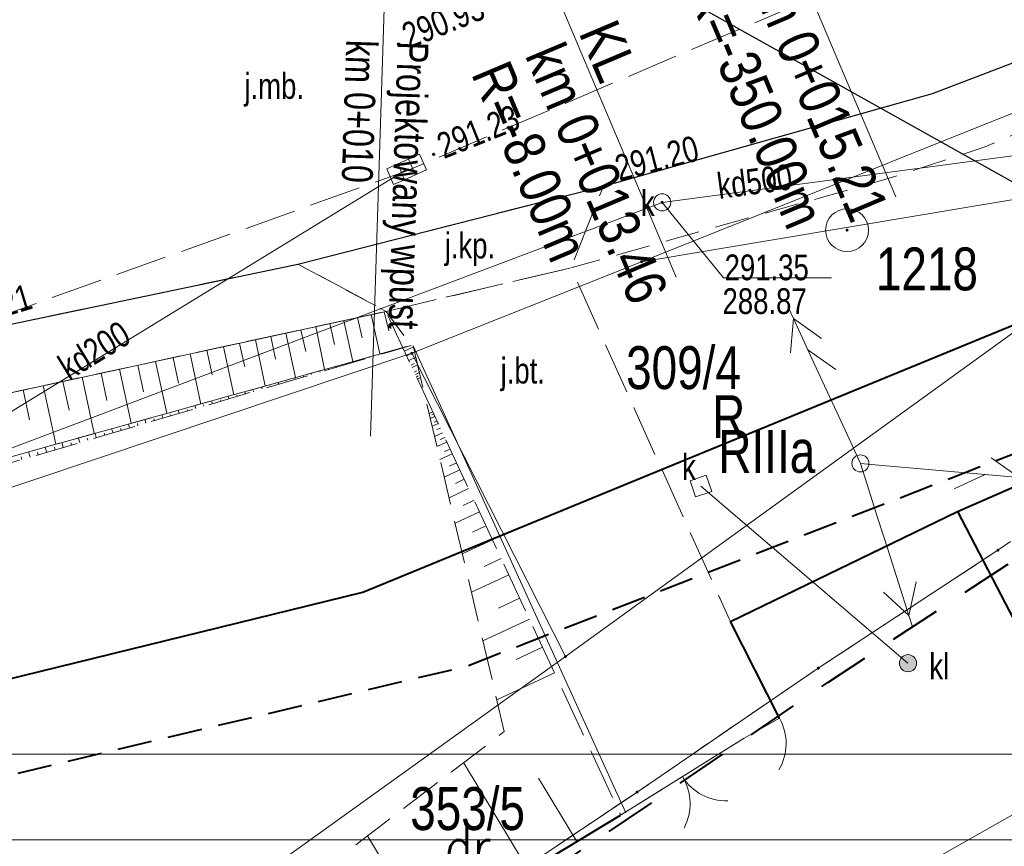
# Model space of a CAD drawing. Header units: metres. Extents: x 7437415 to 7437762, y 5556624 to 5556902.
# Tile 8 of 41: x 7437517 to 7437546, y 5556658 to 5556682. Entities that reach past the tile are written whole.
import ezdxf
from ezdxf import colors
from ezdxf.entities.mleader import LeaderData, LeaderLine
from ezdxf.math import Vec2, Vec3

# ---------------------------------------------------------------- set-up
doc = ezdxf.new("R2010")
doc.units = ezdxf.units.M
doc.header["$MEASUREMENT"] = 0
for name, pattern in [('BUBZ01-500', [1.75, 1.25, -0.5]), ('EGBO02-500', [2.5, 1.5, -1]), ('EGBU01-500', [1, 0.5, -0.5]), ('KTCR02-500', [1.5, 1, -0.5]), ('KTJZ01-500', [2, 1.5, -0.5])]:
    doc.linetypes.add(name, pattern=pattern)
doc.layers.get('0').update_dxf_attribs({"color": 250, "lineweight": 5})
for name, color, linetype, lineweight in [('121-Punkt osnowy szczegółowej', 7, 'Continuous', 5), ('203-Punkt załamania granicy działki nie stabilizowany', 7, 'Continuous', 5), ('_TABELKA', 7, 'Continuous', 9), ('brama (linia) - symbol', 7, 'Continuous', 5), ('BUBZ01', 250, 'Continuous', 5), ('BUBZ01_1', 250, 'Continuous', 5), ('BUIB02_01', 250, 'Continuous', 5), ('D_opis trasy', 7, 'Continuous', 13), ('D_opisy', 7, 'Continuous', 13), ('EGBD03', 250, 'Continuous', 5), ('EGBK02', 250, 'Continuous', 5), ('EGBO02', 250, 'Continuous', 5), ('EGBP04_03', 250, 'Continuous', 5), ('EGBU01', 250, 'Continuous', 5), ('Elektryka_opisy_kabli', 7, 'Continuous', 13), ('furtka (linia) - symbol', 7, 'Continuous', 5), ('kratka ściekowa (punkt)', 7, 'Continuous', 5), ('KTCR02', 250, 'Continuous', 5), ('KTJZ01', 250, 'Continuous', 5), ('KTKR01', 250, 'Continuous', 5), ('KTOK01', 250, 'Continuous', 5), ('KTOK02', 250, 'Continuous', 5), ('KTOK04', 250, 'Continuous', 5), ('KTOK05_01', 250, 'Continuous', 5), ('MPZP', 250, 'Continuous', 5), ('OSSP03', 250, 'Continuous', 5), ('przewód elektroenergetyczny niskiego napięcia (linia) - symbol', 7, 'Continuous', 5), ('przewód kanalizacyjny (linia)', 7, 'Continuous', 5), ('przewód kanalizacyjny (linia)-Atr1', 7, 'Continuous', 5), ('przewód telekomunikacyjny (linia) - symbol', 7, 'Continuous', 5), ('punkt o określonej wysokości (sieć kanalizacyjna)', 7, 'Continuous', 5), ('punkt o określonej wysokości (sieć kanalizacyjna)-Atr2', 7, 'Continuous', 5), ('punkt o określonej wysokości (sieć kanalizacyjna)-Atr3', 7, 'Continuous', 5), ('punkt wysokościowy naturalny', 7, 'Continuous', 5), ('punkt wysokościowy sztuczny', 7, 'Continuous', 5), ('RTPW01', 250, 'Continuous', 5), ('RTPW02', 250, 'Continuous', 5), ('rzedne dla projektanta', 250, 'Continuous', 5), ('SUPG_01', 250, 'Continuous', 5), ('SUPK_01', 250, 'Continuous', 5), ('SUSM04_01_E', 250, 'Continuous', 5), ('SUUS22_01_K', 250, 'Continuous', 5), ('słup (punkt)', 7, 'Continuous', 5), ('właz kwadratowy - siec kanalizacyjna (punkt)', 7, 'Continuous', 5), ('właz kwadratowy - siec kanalizacyjna (punkt)-Atr17', 7, 'Continuous', 5), ('właz okrągły - siec kanalizacyjna (punkt)', 7, 'Continuous', 5), ('właz okrągły - siec kanalizacyjna (punkt)-Atr17', 7, 'Continuous', 5)]:
    doc.layers.add(name, color=color, linetype=linetype, lineweight=lineweight)
doc.styles.get("Standard").update_dxf_attribs({"font": 'txt.shx', "width": 0.75})
doc.styles.add('STYL_ARIAL', font='simplex.shx', dxfattribs={"width": 0.75, "oblique": 0.1})
doc.styles.add('Style-Arial Narrow', font='ARIALN.TTF')
doc.linetypes.add('KTOK01-500', pattern='A,1.75,[13,dgnlstyle-rozp_2015.shx,S=0.002778,R=0,X=0,Y=0],1.75', length=3.5)
doc.linetypes.add('KTOK05_01-500', pattern='A,3.75,[13,dgnlstyle-rozp_2015.shx,S=0.002778,R=0,X=0,Y=0],3.75', length=7.5)

# ---------------------------------------------------------------- blocks, each defined once
blk = doc.blocks.new('US05')
at = {"color": 0, "linetype": 'Continuous', "lineweight": 13, "ltscale": 10}
for p, q in [((-5.25, -2.5), (-5.25, 2.5)), ((-5.25, 2.5), (-1.75, 2.5)), ((-1.75, -2.5), (-1.75, 2.5)), ((-1.75, 2.5), (1.75, 2.5)), ((1.75, -2.5), (1.75, 2.5)), ((1.75, 2.5), (5.25, 2.5)), ((5.25, -2.5), (5.25, 2.5)), ((-5.25, -2.5), (-1.75, -2.5)), ((-1.75, -2.5), (1.75, -2.5)), ((1.75, -2.5), (5.25, -2.5))]:
    blk.add_line(p, q, dxfattribs=at)
blk = doc.blocks.new('PT01')
at = {"color": 0, "linetype": 'Continuous', "lineweight": 13, "ltscale": 10}
for p, q in [((46.5, 0), (37.84, 5)), ((6.5, 0), (0, 0)), ((6.5, 0), (16.5, 0)), ((16.5, 0), (26.5, 0)), ((26.5, 0), (36.5, 0)), ((36.5, 0), (27.84, -5)), ((36.5, 0), (46.5, 0)), ((46.5, 0), (50, 0))]:
    blk.add_line(p, q, dxfattribs=at)
blk = doc.blocks.new('PE04')
at = {"color": 0, "linetype": 'Continuous', "lineweight": 13, "ltscale": 10}
for p, q in [((46.5, 0), (37.84, 5)), ((6.5, 0), (0, 0)), ((6.5, 0), (16.5, 0)), ((16.5, 0), (26.5, 0)), ((26.5, 0), (36.5, 0)), ((36.5, 0), (46.5, 0)), ((46.5, 0), (37.84, -5)), ((46.5, 0), (50, 0))]:
    blk.add_line(p, q, dxfattribs=at)
blk = doc.blocks.new('OK02')
at = {"layer": 'brama (linia) - symbol', "color": 0, "linetype": 'Continuous', "lineweight": 13, "ltscale": 10}
for centre, start, end in [((-15, 0), 0, 60), ((15, 0), 120, 180)]:
    blk.add_arc(centre, 15, start, end, dxfattribs=at)
blk = doc.blocks.new('US22')
at = {"color": 0, "linetype": 'Continuous', "lineweight": 13, "ltscale": 10}
blk.add_circle((0, 0), 2.5, dxfattribs=at)
blk = doc.blocks.new('PW01')
at = {"layer": 'punkt wysokościowy naturalny', "linetype": 'Continuous', "lineweight": 13}
h = blk.add_hatch(color=0, dxfattribs=at)
edge = h.paths.add_edge_path()
edge.add_arc((0, 0), 0.45, 0, 360)
blk = doc.blocks.new('US22A')
at = {"color": 0, "linetype": 'Continuous', "lineweight": 0, "ltscale": 10, "flags": 128}
blk.add_lwpolyline([(-2.5, -2.5), (2.5, -2.5), (2.5, 2.5), (-2.5, 2.5), (-2.5, -2.5)], close=True, dxfattribs=at)
blk = doc.blocks.new('OK04')
at = {"color": 0, "linetype": 'Continuous', "lineweight": 0, "ltscale": 10}
blk.add_arc((15, 0.01), 15, 120, 180, dxfattribs=at)
blk = doc.blocks.new('203')
at = {"layer": '203-Punkt załamania granicy działki nie stabilizowany', "linetype": 'Continuous', "lineweight": 13}
h = blk.add_hatch(color=96, dxfattribs=at)
edge = h.paths.add_edge_path()
edge.add_arc((0, 0), 0.45, 0, 360)
blk = doc.blocks.new('PW02')
at = {"layer": 'punkt wysokościowy sztuczny', "linetype": 'Continuous', "lineweight": 13}
h = blk.add_hatch(color=0, dxfattribs=at)
edge = h.paths.add_edge_path()
edge.add_arc((0, 0), 0.45, 0, 360)
blk = doc.blocks.new('SM04')
at = {"layer": 'słup (punkt)', "color": 0, "linetype": 'Continuous', "lineweight": 13}
blk.add_circle((0, 0), 2.5, dxfattribs=at)
blk = doc.blocks.new('121')
at = {"layer": '121-Punkt osnowy szczegółowej', "linetype": 'Continuous', "lineweight": 13}
h = blk.add_hatch(color=0, dxfattribs=at)
edge = h.paths.add_edge_path()
edge.add_arc((0, 0), 0.45, 0, 360)
at = {"layer": '121-Punkt osnowy szczegółowej', "color": 0, "linetype": 'Continuous', "lineweight": 13}
blk.add_circle((0, 0), 6.25, dxfattribs=at)
blk = doc.blocks.new('SUUS22_01')
at = {"layer": 'SUUS22_01_K', "linetype": 'Continuous', "lineweight": 13}
h = blk.add_hatch(color=8, dxfattribs=at)
edge = h.paths.add_edge_path()
edge.add_arc((0, 0), 0.25, 0, 360)
at = {"layer": 'SUUS22_01_K', "color": 250, "linetype": 'Continuous', "lineweight": 13}
blk.add_circle((0, 0), 0.25, dxfattribs=at)
blk = doc.blocks.new('_None')

msp = doc.modelspace()

# ---------------------------------------------------------------- linework, layer by layer
at = {"layer": '_TABELKA', "color": 7}
for points in [[(7437755.425, 5556804.566), (7437414.651, 5556804.566), (7437414.651, 5556658.066), (7437755.425, 5556658.066)], [(7437752.925, 5556802.066), (7437417.151, 5556802.066), (7437417.151, 5556660.566), (7437752.925, 5556660.566)]]:
    msp.add_lwpolyline(points, close=True, dxfattribs=at)
at = {"layer": 'BUBZ01', "color": 7, "linetype": 'BUBZ01-500', "lineweight": 13, "flags": 128}
msp.add_lwpolyline([(7437497.945, 5556666.794), (7437498.812, 5556664.903), (7437501.01, 5556665.33), (7437511.67, 5556667.75), (7437528.66, 5556672.48), (7437527.93, 5556673.47), (7437515.37, 5556670.75), (7437510.69, 5556669.39), (7437500.89, 5556667.31), (7437497.945, 5556666.794)], close=True, dxfattribs=at)
at = {"layer": 'BUBZ01', "color": 7, "linetype": 'Continuous', "lineweight": 13, "flags": 128}
for points in [[(7437527.5, 5556673.38), (7437527.75, 5556672.23)], [(7437527.88, 5556673.46), (7437528.01, 5556672.9)], [(7437526.29, 5556673.12), (7437526.43, 5556672.51)], [(7437526.7, 5556673.2), (7437526.96, 5556672.01)], [(7437527.1, 5556673.29), (7437527.23, 5556672.7)], [(7437525.01, 5556672.84), (7437525.29, 5556671.54)], [(7437525.45, 5556672.93), (7437525.59, 5556672.3)], [(7437525.88, 5556673.03), (7437526.14, 5556671.78)], [(7437523.66, 5556672.54), (7437523.81, 5556671.86)], [(7437524.12, 5556672.64), (7437524.41, 5556671.3)], [(7437524.57, 5556672.74), (7437524.71, 5556672.08)], [(7437522.22, 5556672.23), (7437522.53, 5556670.77)], [(7437522.71, 5556672.34), (7437522.86, 5556671.62)], [(7437523.19, 5556672.44), (7437523.49, 5556671.04)], [(7437527.7, 5556672.2), (7437527.69, 5556672.21)], [(7437528.18, 5556672.34), (7437528.18, 5556672.35)], [(7437521.21, 5556672.01), (7437521.54, 5556670.5)], [(7437521.72, 5556672.12), (7437521.88, 5556671.38)], [(7437526.73, 5556671.91), (7437526.72, 5556671.94)], [(7437526.97, 5556671.99), (7437526.97, 5556672)], [(7437527.21, 5556672.06), (7437527.21, 5556672.08)], [(7437527.46, 5556672.13), (7437527.45, 5556672.14)], [(7437519.62, 5556671.67), (7437519.79, 5556670.87)], [(7437520.16, 5556671.79), (7437520.5, 5556670.21)], [(7437520.69, 5556671.9), (7437520.86, 5556671.13)], [(7437525.76, 5556671.63), (7437525.75, 5556671.67)], [(7437526.01, 5556671.7), (7437526, 5556671.72)], [(7437526.25, 5556671.77), (7437526.24, 5556671.81)], [(7437526.49, 5556671.84), (7437526.48, 5556671.86)], [(7437518.51, 5556671.43), (7437518.69, 5556670.59)], [(7437519.07, 5556671.55), (7437519.42, 5556669.91)], [(7437524.8, 5556671.35), (7437524.78, 5556671.4)], [(7437525.04, 5556671.42), (7437525.03, 5556671.44)], [(7437525.28, 5556671.49), (7437525.27, 5556671.54)], [(7437525.52, 5556671.56), (7437525.52, 5556671.58)], [(7437517.35, 5556671.18), (7437517.54, 5556670.31)], [(7437517.93, 5556671.31), (7437518.3, 5556669.6)], [(7437523.83, 5556671.06), (7437523.81, 5556671.13)], [(7437524.07, 5556671.13), (7437524.06, 5556671.17)], [(7437524.32, 5556671.21), (7437524.3, 5556671.27)], [(7437524.56, 5556671.28), (7437524.55, 5556671.3)], [(7437522.87, 5556670.78), (7437522.84, 5556670.86)], [(7437523.11, 5556670.85), (7437523.1, 5556670.89)], [(7437523.35, 5556670.92), (7437523.33, 5556671)], [(7437523.59, 5556670.99), (7437523.58, 5556671.03)], [(7437521.9, 5556670.5), (7437521.87, 5556670.59)], [(7437522.14, 5556670.57), (7437522.13, 5556670.61)], [(7437522.38, 5556670.64), (7437522.36, 5556670.73)], [(7437522.62, 5556670.71), (7437522.61, 5556670.75)], [(7437520.45, 5556670.07), (7437520.42, 5556670.19)], [(7437520.69, 5556670.14), (7437520.68, 5556670.2)], [(7437520.93, 5556670.21), (7437520.9, 5556670.32)], [(7437521.18, 5556670.28), (7437521.16, 5556670.34)], [(7437521.42, 5556670.36), (7437521.39, 5556670.46)], [(7437521.66, 5556670.43), (7437521.64, 5556670.47)], [(7437519.48, 5556669.79), (7437519.45, 5556669.92)], [(7437519.73, 5556669.86), (7437519.71, 5556669.92)], [(7437519.97, 5556669.93), (7437519.93, 5556670.05)], [(7437520.21, 5556670), (7437520.19, 5556670.06)], [(7437518.52, 5556669.51), (7437518.48, 5556669.65)], [(7437518.76, 5556669.58), (7437518.74, 5556669.64)], [(7437519, 5556669.65), (7437518.96, 5556669.78)], [(7437519.24, 5556669.72), (7437519.22, 5556669.78)], [(7437517.55, 5556669.22), (7437517.51, 5556669.38)], [(7437517.79, 5556669.29), (7437517.77, 5556669.37)], [(7437518.04, 5556669.36), (7437517.99, 5556669.51)], [(7437518.28, 5556669.43), (7437518.26, 5556669.51)], [(7437517.31, 5556669.15), (7437517.29, 5556669.23)]]:
    msp.add_lwpolyline(points, dxfattribs=at)
at = {"layer": 'BUBZ01', "color": 7, "linetype": 'BUBZ01-500', "lineweight": 13, "flags": 128}
for points in [[(7437499.202, 5556664.052), (7437501.23, 5556664.5), (7437512.5, 5556667.74), (7437528.66, 5556672.48), (7437511.67, 5556667.75), (7437501.01, 5556665.33), (7437498.812, 5556664.903)], [(7437528.72, 5556672.47), (7437531.377, 5556661.223), (7437508.495, 5556643.769)]]:
    msp.add_lwpolyline(points, dxfattribs=at)
at = {"layer": 'BUBZ01_1', "color": 7, "linetype": 'Continuous', "lineweight": 13}
for p, q in [((7437528.728, 5556672.436), (7437528.468, 5556672.315)), ((7437528.647, 5556672.233), (7437528.532, 5556672.179)), ((7437528.799, 5556672.138), (7437528.595, 5556672.043)), ((7437528.746, 5556671.948), (7437528.658, 5556671.907)), ((7437528.851, 5556671.914), (7437528.69, 5556671.839)), ((7437528.82, 5556671.734), (7437528.753, 5556671.703)), ((7437528.904, 5556671.691), (7437528.785, 5556671.635)), ((7437528.869, 5556671.592), (7437528.817, 5556671.567)), ((7437528.939, 5556671.541), (7437528.848, 5556671.499)), ((7437529.066, 5556671.022), (7437529.07, 5556671.023)), ((7437529.186, 5556670.498), (7437529.292, 5556670.548)), ((7437529.263, 5556670.452), (7437529.323, 5556670.48)), ((7437529.221, 5556670.349), (7437529.355, 5556670.412)), ((7437529.274, 5556670.126), (7437529.45, 5556670.208)), ((7437529.337, 5556670.238), (7437529.418, 5556670.276)), ((7437529.344, 5556669.828), (7437529.577, 5556669.936)), ((7437529.411, 5556670.024), (7437529.513, 5556670.072)), ((7437529.415, 5556669.53), (7437529.703, 5556669.664)), ((7437529.51, 5556669.739), (7437529.64, 5556669.8)), ((7437529.633, 5556669.383), (7437529.798, 5556669.46)), ((7437529.503, 5556669.157), (7437529.862, 5556669.324)), ((7437529.781, 5556668.956), (7437529.988, 5556669.052)), ((7437529.626, 5556668.635), (7437530.083, 5556668.849)), ((7437529.953, 5556668.457), (7437530.21, 5556668.577)), ((7437529.767, 5556668.039), (7437530.337, 5556668.305)), ((7437530.175, 5556667.816), (7437530.495, 5556667.965)), ((7437529.943, 5556667.294), (7437530.653, 5556667.625)), ((7437530.446, 5556667.032), (7437530.843, 5556667.217)), ((7437530.154, 5556666.4), (7437531.033, 5556666.81)), ((7437530.791, 5556666.035), (7437531.287, 5556666.266)), ((7437530.418, 5556665.282), (7437531.508, 5556665.79)), ((7437531.21, 5556664.824), (7437531.825, 5556665.111)), ((7437530.753, 5556663.866), (7437532.11, 5556664.499)), ((7437531.727, 5556663.328), (7437532.49, 5556663.683)), ((7437531.157, 5556662.153), (7437532.838, 5556662.936)), ((7437530.191, 5556660.318), (7437532.092, 5556657.172)), ((7437532.377, 5556659.869), (7437533.495, 5556658.02)), ((7437527.391, 5556658.183), (7437529.095, 5556655.362))]:
    msp.add_line(p, q, dxfattribs=at)
at = {"layer": 'BUIB02_01', "color": 7, "linetype": 'Continuous', "lineweight": 13}
msp.add_line((7437528.72, 5556672.47), (7437534.918, 5556658.857), dxfattribs=at)
at = {"layer": 'BUIB02_01', "color": 212, "linetype": 'Continuous', "lineweight": 40, "flags": 128}
msp.add_lwpolyline([(7437478.779, 5556655.789), (7437498.529, 5556658.242), (7437527.258, 5556665.29), (7437554.461, 5556676.462), (7437578.709, 5556689.08)], dxfattribs=at)
at = {"layer": 'D_opis trasy', "flags": 128}
for points in [[(7437531.362, 5556686.349), (7437536.385, 5556674.47)], [(7437539.561, 5556684.449), (7437542.79, 5556676.812)]]:
    msp.add_lwpolyline(points, dxfattribs=at)
at = {"layer": 'D_opisy'}
msp.add_line((7437527.989, 5556685.722), (7437527.478, 5556669.83), dxfattribs=at)
at = {"layer": 'EGBD03', "color": 96, "linetype": 'Continuous', "lineweight": 13, "flags": 128}
for points in [[(7437535.38, 5556674.92), (7437549.89, 5556680.73)], [(7437553.19, 5556677.9), (7437533.16, 5556663.41)], [(7437535.38, 5556674.92), (7437553.19, 5556677.9)], [(7437535.38, 5556674.92), (7437528.68, 5556672.25)], [(7437513.88, 5556667.3), (7437528.68, 5556672.25)], [(7437533.16, 5556663.41), (7437528.68, 5556672.25)], [(7437545.77, 5556666.51), (7437546.14, 5556666.76)], [(7437540.53, 5556663.07), (7437545.77, 5556666.51)], [(7437507.829, 5556645.222), (7437533.16, 5556663.41)], [(7437535.25, 5556659.46), (7437540.53, 5556663.07)], [(7437527.09, 5556653.99), (7437535.25, 5556659.46)]]:
    msp.add_lwpolyline(points, dxfattribs=at)
at = {"layer": 'EGBO02', "color": 96, "linetype": 'EGBO02-500', "lineweight": 40, "flags": 128}
msp.add_lwpolyline([(7437509.408, 5556641.775), (7437527.366, 5556653.573), (7437535.53, 5556659.046), (7437540.808, 5556662.655), (7437546.047, 5556666.094), (7437546.417, 5556666.344), (7437547.687, 5556667.174), (7437556.491, 5556673.156), (7437559.221, 5556675.006), (7437566.622, 5556680.047), (7437572.551, 5556684.096), (7437578.927, 5556688.403), (7437581.512, 5556689.607), (7437586.468, 5556691.935), (7437596.734, 5556696.524), (7437608.998, 5556702.025), (7437613.531, 5556704.147), (7437646.901, 5556719.682), (7437664.231, 5556728.731), (7437679.981, 5556736.007), (7437721.816, 5556755.672), (7437743.341, 5556772.789), (7437751.664, 5556779.423)], dxfattribs=at)
at = {"layer": 'EGBU01', "color": 96, "linetype": 'EGBU01-500', "lineweight": 13, "flags": 128}
for points in [[(7437545.77, 5556666.51), (7437546.14, 5556666.76)], [(7437546.14, 5556666.76), (7437545.77, 5556666.51)], [(7437540.53, 5556663.07), (7437545.77, 5556666.51)], [(7437545.77, 5556666.51), (7437540.53, 5556663.07)], [(7437535.25, 5556659.46), (7437540.53, 5556663.07)], [(7437540.53, 5556663.07), (7437535.25, 5556659.46)], [(7437527.09, 5556653.99), (7437535.25, 5556659.46)], [(7437535.25, 5556659.46), (7437527.09, 5556653.99)]]:
    msp.add_lwpolyline(points, dxfattribs=at)
at = {"layer": 'KTCR02', "color": 7, "linetype": 'KTCR02-500', "lineweight": 13, "flags": 128}
msp.add_lwpolyline([(7437576.91, 5556698.6), (7437575.21, 5556697.2), (7437568.98, 5556691.34), (7437565.71, 5556688.51), (7437562.86, 5556686.65), (7437557.05, 5556683.71), (7437557.69, 5556682.42), (7437553.22, 5556680.18), (7437552.61, 5556681.5), (7437549.38, 5556679.96), (7437545.37, 5556678.26), (7437542.6, 5556677.35), (7437533.32, 5556674.74)], dxfattribs=at)
msp.add_lwpolyline([(7437510.69, 5556669.39), (7437509.93, 5556671.34), (7437513.74, 5556672.37), (7437516.19, 5556672.93), (7437525.36, 5556674.85), (7437527.93, 5556673.47), (7437515.37, 5556670.75), (7437510.69, 5556669.39)], close=True, dxfattribs=at)
at = {"layer": 'KTJZ01', "color": 7, "linetype": 'KTJZ01-500', "lineweight": 13, "flags": 128}
msp.add_lwpolyline([(7437487.24, 5556665.88), (7437500.01, 5556668.65), (7437509.93, 5556671.34), (7437514.81, 5556672.66), (7437528.54, 5556677.57), (7437546.18, 5556685.08), (7437562.31, 5556693.39), (7437575.78, 5556700.17), (7437584.6, 5556705.2), (7437599.33, 5556712.79), (7437607.41, 5556717.03), (7437624.22, 5556725.75), (7437636.91, 5556731.79), (7437639.91, 5556733.3), (7437648.13, 5556737.1), (7437664.08, 5556744.94), (7437674.41, 5556750.47), (7437695.47, 5556762.01), (7437726.23, 5556778.98), (7437745.592, 5556790.579), (7437740.524, 5556799.89), (7437726.071, 5556794.065), (7437721.424, 5556793.261), (7437718.653, 5556793.684), (7437716.454, 5556794.853), (7437714.78, 5556796.65), (7437713.44, 5556798.18), (7437704.05, 5556814.76), (7437696.46, 5556806.77), (7437698.53, 5556806.84), (7437700.74, 5556806.26), (7437702.79, 5556804.94), (7437704.06, 5556803.16), (7437709.44, 5556793.77), (7437711.44, 5556790.12), (7437712.13, 5556787.63), (7437712.21, 5556785.35), (7437711.59, 5556783.66), (7437709.87, 5556781.76), (7437701.28, 5556777.09), (7437699.42, 5556776.48), (7437697.78, 5556776.19), (7437695.76, 5556776.41), (7437693.65, 5556777.51), (7437692.09, 5556778.89), (7437690.49, 5556781.22), (7437685.25, 5556778.28), (7437686.1, 5556775.03), (7437686.085, 5556773.72), (7437685.81, 5556772.51), (7437685.3, 5556771.32), (7437684.475, 5556769.98), (7437683.43, 5556768.68), (7437682.12, 5556767.23), (7437680.52, 5556765.9), (7437679.609, 5556765.424), (7437667.4, 5556758.73), (7437656.58, 5556752.94), (7437646.03, 5556747.24), (7437635.04, 5556741.31), (7437625.46, 5556735.97), (7437617.31, 5556731.03), (7437610.73, 5556727.32), (7437599.83, 5556721.28), (7437592.56, 5556717.41), (7437581.48, 5556711.39), (7437572.19, 5556706.38), (7437570.63, 5556705.57), (7437559.43, 5556699.57), (7437555.27, 5556697.37), (7437547.58, 5556693.6), (7437542.1, 5556690.99), (7437536.78, 5556688.64), (7437527.13, 5556684.56), (7437524.75, 5556685.69), (7437522.99, 5556687.15), (7437521.44, 5556689.45), (7437520.46, 5556691.39), (7437515.43, 5556689.51), (7437516.09, 5556686.202), (7437515.98, 5556684.5), (7437514.73, 5556681.38), (7437513.55, 5556680.28), (7437512.1, 5556679.32), (7437507.87, 5556678.13), (7437498.81, 5556675.82), (7437492.9, 5556674.29)], dxfattribs=at)
for points in [[(7437525.36, 5556674.85), (7437534.27, 5556677.12), (7437533.32, 5556674.74), (7437527.93, 5556673.47), (7437525.36, 5556674.85)], [(7437527.93, 5556673.47), (7437533.32, 5556674.74), (7437537.94, 5556664.49), (7437539.4, 5556661.61), (7437538.37, 5556661.03), (7437534.77, 5556658.79), (7437527.93, 5556673.47)]]:
    msp.add_lwpolyline(points, close=True, dxfattribs=at)
at = {"layer": 'KTKR01', "color": 7, "linetype": 'Continuous', "lineweight": 30, "flags": 128}
msp.add_lwpolyline([(7437509.93, 5556671.34), (7437513.74, 5556672.37), (7437516.19, 5556672.93), (7437525.36, 5556674.85), (7437534.27, 5556677.12), (7437543.86, 5556679.82), (7437547.6, 5556681.25), (7437562.05, 5556688.41), (7437564.55, 5556690.07), (7437567.61, 5556692.67), (7437574.17, 5556698.83), (7437574.91, 5556699.49), (7437575.69, 5556700.12)], dxfattribs=at)
at = {"layer": 'KTOK01', "color": 7, "linetype": 'KTOK01-500', "lineweight": 13, "flags": 128}
msp.add_lwpolyline([(7437527.93, 5556673.47), (7437515.37, 5556670.75), (7437510.76, 5556669.41), (7437500.89, 5556667.31), (7437497.967, 5556666.813)], dxfattribs=at)
at = {"layer": 'KTOK02', "color": 7, "linetype": 'Continuous', "lineweight": 13, "flags": 128}
msp.add_lwpolyline([(7437538.37, 5556661.03), (7437534.77, 5556658.79)], dxfattribs=at)
at = {"layer": 'KTOK04', "color": 7, "linetype": 'Continuous', "lineweight": 13, "flags": 128}
msp.add_lwpolyline([(7437539.4, 5556661.61), (7437538.37, 5556661.03)], dxfattribs=at)
at = {"layer": 'KTOK05_01', "color": 7, "linetype": 'KTOK05_01-500', "lineweight": 40, "flags": 128}
for points in [[(7437539.4, 5556661.61), (7437537.97, 5556664.43), (7437544.59, 5556667.64), (7437552.99, 5556671.31)], [(7437544.59, 5556667.64), (7437553.94, 5556649.66), (7437554.329, 5556648.908)], [(7437532.54, 5556638.82), (7437525.588, 5556653.243), (7437534.77, 5556658.79)]]:
    msp.add_lwpolyline(points, dxfattribs=at)
at = {"layer": 'MPZP', "color": 212, "linetype": 'KTCR02-500', "lineweight": 40, "flags": 128}
msp.add_lwpolyline([(7437480.406, 5556653.046), (7437497.678, 5556655.366), (7437530.257, 5556663.123), (7437555.691, 5556673.002), (7437601.685, 5556696.111), (7437651.01, 5556723.248), (7437712.92, 5556755.928), (7437752.943, 5556777.073)], dxfattribs=at)
at = {"layer": 'przewód kanalizacyjny (linia)', "color": 36, "linetype": 'Continuous', "lineweight": 13, "flags": 128}
for points in [[(7437512.46, 5556667.77), (7437535.98, 5556676.65), (7437554.59, 5556679.12)], [(7437512.46, 5556667.77), (7437528.53, 5556677.61)]]:
    msp.add_lwpolyline(points, dxfattribs=at)
at = {"layer": 'punkt o określonej wysokości (sieć kanalizacyjna)-Atr2', "color": 7, "flags": 128}
msp.add_lwpolyline([(7437535.98, 5556676.65), (7437537.77, 5556674.454), (7437540.921, 5556674.454)], dxfattribs=at)
at = {"layer": 'rzedne dla projektanta', "color": 7, "linetype": 'Continuous', "lineweight": 40}
for centre in [(7437528.3, 5556681.26), (7437529.32, 5556678.05)]:
    msp.add_circle(centre, 0.0225, dxfattribs=at)
at = {"layer": 'SUPG_01', "color": 52, "linetype": 'Continuous', "lineweight": 13, "flags": 128}
msp.add_lwpolyline([(7437619.69, 5556696.07), (7437619.33, 5556696.07), (7437605.899, 5556688.332), (7437599.734, 5556685.262), (7437589.523, 5556679.677), (7437568.76, 5556670.23), (7437547.783, 5556659.698), (7437510.677, 5556638.674)], dxfattribs=at)
at = {"layer": 'SUPK_01', "color": 36, "linetype": 'Continuous', "lineweight": 13}
msp.add_line((7437537.11, 5556668.38), (7437543.146, 5556663.215), dxfattribs=at)

# ---------------------------------------------------------------- block references
at = {"layer": 'EGBP04_03', "color": 96, "linetype": 'Continuous', "lineweight": 13, "xscale": 0.1, "yscale": 0.1, "zscale": 0.1}
for p in [(7437535.38, 5556674.92), (7437528.68, 5556672.25), (7437545.77, 5556666.51), (7437533.16, 5556663.41), (7437540.53, 5556663.07), (7437535.25, 5556659.46)]:
    msp.add_blockref('203', p, dxfattribs=at)
at = {"layer": 'furtka (linia) - symbol', "color": 7, "linetype": 'Continuous', "lineweight": 13, "xscale": 0.1, "yscale": 0.1, "zscale": 0.1, "rotation": 209.384}
msp.add_blockref('OK04', (7437539.4, 5556661.61), dxfattribs=at)
at = {"layer": 'kratka ściekowa (punkt)', "color": 7, "linetype": 'Continuous', "lineweight": 13, "xscale": 0.1, "yscale": 0.1, "zscale": 0.1, "rotation": 23.816}
msp.add_blockref('US05', (7437528.53, 5556677.61), dxfattribs=at)
at = {"layer": 'KTOK02', "color": 7, "linetype": 'Continuous', "lineweight": 13, "xscale": 0.1, "yscale": 0.1, "zscale": 0.1, "rotation": 211.8909999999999}
msp.add_blockref('OK02', (7437536.57, 5556659.91), dxfattribs=at)
at = {"layer": 'OSSP03', "color": 7, "linetype": 'Continuous', "lineweight": 13, "xscale": 0.1, "yscale": 0.1, "zscale": 0.1}
msp.add_blockref('121', (7437541.37, 5556675.84), dxfattribs=at)
at = {"layer": 'przewód elektroenergetyczny niskiego napięcia (linia) - symbol', "color": 1, "linetype": 'Continuous', "lineweight": 13, "xscale": 0.1, "yscale": 0.1, "zscale": 0.1}
for rotation in [114.799, 287.696]:
    msp.add_blockref('PE04', (7437541.76, 5556669.04), dxfattribs=dict(at, rotation=rotation))
at = {"layer": 'przewód telekomunikacyjny (linia) - symbol', "color": 30, "linetype": 'Continuous', "lineweight": 13, "xscale": 0.1, "yscale": 0.1, "zscale": 0.1}
for rotation in [114.799, 354.976]:
    msp.add_blockref('PT01', (7437541.76, 5556669.04), dxfattribs=dict(at, rotation=rotation))
at = {"layer": 'punkt o określonej wysokości (sieć kanalizacyjna)', "color": 7, "linetype": 'Continuous', "lineweight": 13, "xscale": 0.1, "yscale": 0.1, "zscale": 0.1}
msp.add_blockref('PW01', (7437535.98, 5556676.65), dxfattribs=at)
at = {"layer": 'RTPW02', "color": 7, "linetype": 'Continuous', "lineweight": 13, "xscale": 0.1, "yscale": 0.1, "zscale": 0.1}
msp.add_blockref('PW02', (7437534.27, 5556677.12), dxfattribs=at)
at = {"layer": 'SUSM04_01_E', "color": 7, "linetype": 'Continuous', "lineweight": 13, "xscale": 0.1, "yscale": 0.1, "zscale": 0.1}
msp.add_blockref('SM04', (7437541.76, 5556669.04), dxfattribs=at)
msp.add_blockref('SM04', (7437541.76, 5556669.04), dxfattribs=at)
at = {"layer": 'SUUS22_01_K', "color": 7, "linetype": 'Continuous', "lineweight": 13}
msp.add_blockref('SUUS22_01', (7437543.146, 5556663.215), dxfattribs=at)
at = {"layer": 'właz kwadratowy - siec kanalizacyjna (punkt)', "color": 7, "linetype": 'Continuous', "lineweight": 13, "xscale": 0.1, "yscale": 0.1, "zscale": 0.1, "rotation": 18.869}
msp.add_blockref('US22A', (7437537.11, 5556668.38), dxfattribs=at)
at = {"layer": 'właz okrągły - siec kanalizacyjna (punkt)', "color": 7, "linetype": 'Continuous', "lineweight": 13, "xscale": 0.1, "yscale": 0.1, "zscale": 0.1}
msp.add_blockref('US22', (7437535.98, 5556676.65), dxfattribs=at)

# ---------------------------------------------------------------- texts
at = {"layer": 'D_opis trasy', "char_height": 1.2, "rotation": 292.9185, "style": 'Style-Arial Narrow'}
for s, insert, attachment_point, line_spacing_factor in [('R=-350.00m', (7437540.197, 5556676.008), 6, 0.35), ('PL\\Pkm 0+015.21', (7437539.726, 5556683.905), 4, 0.85), ('KL\\Pkm 0+013.46', (7437533.296, 5556681.5), 4, 0.85), ('R=-8.00m', (7437533.31, 5556675.042), 6, 0.35)]:
    msp.add_mtext(s, dxfattribs=dict(at, insert=insert, attachment_point=attachment_point, line_spacing_factor=line_spacing_factor))
at = {"layer": 'D_opisy', "insert": (7437529.17, 5556681.319), "char_height": 0.9, "attachment_point": 1, "rotation": 268.1558}
msp.add_mtext('\\pt11;\\fArial|b0|i0|c238238|p39;Projektowany wpust\\Pkm 0+010', dxfattribs=at)
at = {"layer": 'EGBD03', "color": 96, "linetype": 'Continuous', "lineweight": 30, "char_height": 1.25, "attachment_point": 7, "line_spacing_factor": 0.6}
for s, insert in [('\\FWORKING_1250;\\H1x;\\W0.8;309/4', (7437534.929, 5556671.188)), ('\\FWORKING_1250;\\H1x;\\W0.8;353/5', (7437528.635, 5556658.335))]:
    msp.add_mtext(s, dxfattribs=dict(at, insert=insert))
at = {"layer": 'EGBK02', "color": 96, "linetype": 'Continuous', "lineweight": 30, "insert": (7437537.619, 5556670.015), "char_height": 1.25, "attachment_point": 1, "line_spacing_factor": 0.6}
msp.add_mtext('\\FWORKING_1250;\\H1x;\\W0.8;RIIIa', dxfattribs=at)
at = {"layer": 'EGBU01', "color": 96, "linetype": 'Continuous', "lineweight": 30, "width": 0.8}
msp.add_text('dr', height=1.25, dxfattribs=at).set_placement((7437529.64, 5556657.226))
at = {"layer": 'EGBU01', "color": 96, "linetype": 'Continuous', "lineweight": 30, "insert": (7437537.438, 5556669.776), "char_height": 1.25, "attachment_point": 7, "line_spacing_factor": 0.6}
msp.add_mtext('\\FWORKING_1250;\\H1x;\\W0.8;R', dxfattribs=at)
at = {"layer": 'KTJZ01', "color": 7, "linetype": 'Continuous', "lineweight": 13, "char_height": 0.75, "attachment_point": 7, "line_spacing_factor": 0.6}
for s, insert in [('\\FWORKING_1250;\\H1x;\\W0.8;j.mb.', (7437523.8, 5556679.44)), ('\\FWORKING_1250;\\H1x;\\W0.8;j.kp.', (7437529.64, 5556674.79)), ('\\FWORKING_1250;\\H1x;\\W0.8;j.bt.', (7437531.27, 5556671.143))]:
    msp.add_mtext(s, dxfattribs=dict(at, insert=insert))
at = {"layer": 'OSSP03', "color": 7, "linetype": 'Continuous', "lineweight": 30, "insert": (7437542.212, 5556674.067), "char_height": 1.25, "attachment_point": 7, "line_spacing_factor": 0.6}
msp.add_mtext('\\FWORKING_1250;\\H1x;\\W0.8;1218', dxfattribs=at)
at = {"layer": 'przewód kanalizacyjny (linia)-Atr1', "color": 36, "char_height": 0.75, "attachment_point": 7, "line_spacing_factor": 0.6}
for s, insert, rotation in [('\\FWORKING_1250;\\H1x;\\W0.8;kd500', (7437537.642, 5556676.737), 7.56), ('\\FWORKING_1250;\\H1x;\\W0.8;kd200', (7437518.691, 5556671.44), 31.479)]:
    msp.add_mtext(s, dxfattribs=dict(at, insert=insert, rotation=rotation))
at = {"layer": 'punkt o określonej wysokości (sieć kanalizacyjna)-Atr2', "color": 36, "insert": (7437537.801, 5556674.369), "char_height": 0.75, "attachment_point": 7, "line_spacing_factor": 0.6}
msp.add_mtext('\\FWORKING_1250;\\H1x;\\W0.8;291.35', dxfattribs=at)
at = {"layer": 'punkt o określonej wysokości (sieć kanalizacyjna)-Atr3', "color": 36, "insert": (7437537.74, 5556673.385), "char_height": 0.75, "attachment_point": 7, "line_spacing_factor": 0.6}
msp.add_mtext('\\FWORKING_1250;\\H1x;\\W0.8;288.87', dxfattribs=at)
at = {"layer": 'RTPW01', "color": 7, "linetype": 'Continuous', "lineweight": 13, "char_height": 0.75, "attachment_point": 7, "line_spacing_factor": 0.6}
for s, insert, rotation in [('\\FWORKING_1250;\\H1x;\\W0.8;291.20', (7437534.733, 5556677.258), 14.557), ('\\FWORKING_1250;\\H1x;\\W0.8;291.21', (7437515.322, 5556672.851), 16.706)]:
    msp.add_mtext(s, dxfattribs=dict(at, insert=insert, rotation=rotation))
at = {"layer": 'rzedne dla projektanta', "color": 7, "linetype": 'Continuous', "lineweight": 0, "char_height": 0.75, "attachment_point": 7, "rotation": 21.7971, "line_spacing_factor": 0.6}
for s, insert in [('\\FWORKING_1250;\\H1x;\\W0.8; 290.93', (7437528.393, 5556681.028)), ('\\FWORKING_1250;\\H1x;\\W0.8; 291.23', (7437529.413, 5556677.818))]:
    msp.add_mtext(s, dxfattribs=dict(at, insert=insert))
at = {"layer": 'SUUS22_01_K', "color": 7, "linetype": 'Continuous', "lineweight": 13, "insert": (7437543.768, 5556662.75), "char_height": 0.75, "attachment_point": 7, "line_spacing_factor": 0.6}
msp.add_mtext('\\FWORKING;\\H1x;\\W0.8;kl', dxfattribs=at)
at = {"layer": 'właz kwadratowy - siec kanalizacyjna (punkt)-Atr17', "color": 7, "insert": (7437536.56, 5556668.56), "char_height": 0.75, "attachment_point": 7, "line_spacing_factor": 0.6}
msp.add_mtext('\\FWORKING_1250;\\H1x;\\W0.8;k', dxfattribs=at)
at = {"layer": 'właz okrągły - siec kanalizacyjna (punkt)-Atr17', "color": 7, "insert": (7437535.36, 5556676.25), "char_height": 0.75, "attachment_point": 7, "line_spacing_factor": 0.6}
msp.add_mtext('\\FWORKING_1250;\\H1x;\\W0.8;k', dxfattribs=at)

# ---------------------------------------------------------------- next in the draw order: leaders
at = {"layer": 'Elektryka_opisy_kabli', "linetype": 'Continuous', "lineweight": 13}
ml = msp.add_multileader_mtext('Standard', dxfattribs=at)
ml.set_content('{\\fArial|b0|i0|c238|p34;\\W1;Istniejący słup\\Poświetleniowy\\Pdo przesunięcia}', color=256, style='STYL_ARIAL')
ml.set_leader_properties()
ml.set_arrow_properties(name='NONE')
ml.build(insert=Vec2(0, 0))
ml.multileader.update_dxf_attribs({"text_left_attachment_type": 5, "text_right_attachment_type": 5, "dogleg_length": 0.36, "arrow_head_size": 0.1})
ctx = ml.context
ctx.base_point, ctx.char_height, ctx.arrow_head_size, ctx.landing_gap_size, ctx.plane_origin = Vec3(7437547.265, 5556676.848), 1, 0.1, 0.09, Vec3(7437487.278, 5556649.957)
ctx.left_attachment, ctx.right_attachment = 5, 5
notes = []
notes.append((ctx, [(0, (1, 1, 0), (7437546.905, 5556676.848), (1, 0), 0.36, [(0, [(7437531.959, 5556685.215)], 0, [])])]))
ctx.mtext.insert, ctx.mtext.line_spacing_style, ctx.mtext.flow_direction = Vec3(7437547.355, 5556681.515), 2, 5
ctx.mtext.has_bg_fill, ctx.mtext.bg_color, ctx.mtext.bg_scale_factor, ctx.mtext.bg_transparency, ctx.mtext.use_window_bg_color = 1, -1027028792, 1.5, 0, 1
for ctx, leaders in notes:
    for number, flags, end, landing, length, lines in leaders:
        leader = LeaderData()
        leader.index, (leader.has_last_leader_line, leader.has_dogleg_vector, leader.attachment_direction) = number, flags
        leader.last_leader_point, leader.dogleg_vector, leader.dogleg_length = Vec3(end), Vec3(landing), length
        for number, points, colour, breaks in lines:
            line = LeaderLine()
            line.index, line.vertices, line.color, line.breaks = number, Vec3.list(points), colors.encode_raw_color(colour), breaks
            leader.lines.append(line)
        ctx.leaders.append(leader)

doc.saveas('drawing.dxf')
